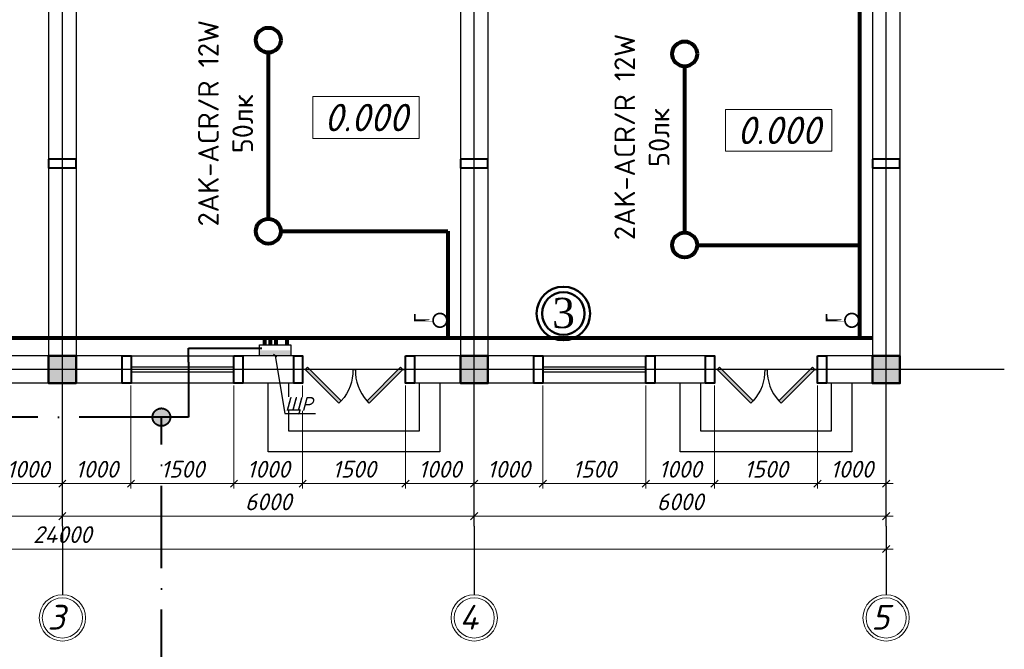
# Model space of a CAD drawing. Header units: millimetres. Extents: x 46223 to 365386, y 255195 to 690246.
# Tile 8 of 12: x 86443 to 100786, y 277208 to 286377. Entities that reach past the tile are written whole.
import ezdxf
from ezdxf import colors
from ezdxf.entities.mleader import LeaderData, LeaderLine
from ezdxf.enums import TextEntityAlignment as Align
from ezdxf.math import Vec2, Vec3

# ---------------------------------------------------------------- set-up
doc = ezdxf.new("R2010")
doc.units = ezdxf.units.MM
doc.linetypes.add('ACAD_ISO04W100', pattern=[30, 24, -3, 0, -3])
doc.linetypes.add('ACAD_ISO10W100', pattern=[18, 12, -3, 0, -3])
for name, color, linetype in [('kolonn', 7, 'Continuous'), ('os', 3, 'Continuous'), ('poz.oborud.', 29, 'Continuous')]:
    doc.layers.add(name, color=color, linetype=linetype)
for name, color, linetype, lineweight in [('Стена', 7, 'Continuous', 30), ('Фундамент', 133, 'Continuous', 50), ('Электрика', 1, 'Continuous', 50), ('ЭТО', 7, 'Continuous', 50), ('ЭТОООЖКИ ТОТОШКИ', 7, 'Continuous', 70)]:
    doc.layers.add(name, color=color, linetype=linetype, lineweight=lineweight)
doc.layers.add('ЭТО ОСвещение', color=255, linetype='Continuous', lineweight=30, plot=False)
doc.styles.add('GOST', font='isocpeur.ttf', dxfattribs={"oblique": 15})
doc.styles.add('ISOCPEUR', font='isocpeui.ttf')
doc.styles.add('RomanS', font='times.ttf')
doc.styles.get("Standard").update_dxf_attribs({"font": 'isocpeui.ttf'})
doc.styles.add('ЭТООЖКИ ТОТОШКИ', font='isocpeur.ttf')
doc.dimstyles.new('SHOH 100', dxfattribs={"dimscale": 0.7, "dimtxt": 350, "dimasz": 150, "dimexe": 100, "dimexo": 50, "dimgap": 125, "dimtad": 1, "dimdec": 0, "dimtxsty": 'GOST', "dimblk": 'OBLIQUE', "dimcen": 200, "dimdle": 150, "dimadec": 0, "dimazin": 0, "dimtfac": 1, "dimtdec": 0, "dimtmove": 0, "dimatfit": 3, "dimfxl": 100, "dimlwd": 9, "dimlwe": 9, "dimarcsym": 0})

# ---------------------------------------------------------------- blocks, each defined once
blk = doc.blocks.new('ghsdd')
at = {"ltscale": 50}
h = blk.add_hatch(color=256, dxfattribs=at)
h.paths.add_polyline_path([(0, 200), (-200, 200), (-200, 0), (0, 0)])
h.paths.add_polyline_path([(200, 0), (200, 200), (0, 200), (0, 0)])
h.paths.add_polyline_path([(0, 0), (-200, 0), (-200, -200), (0, -200)])
h.paths.add_polyline_path([(0, 0), (0, -200), (200, -200), (200, 0)])
at = {"lineweight": 0}
for p, q in [((0, -374), (0, 374)), ((-374, 0), (374, 0))]:
    blk.add_line(p, q, dxfattribs=at)
at = {"lineweight": 50, "ltscale": 50}
blk.add_lwpolyline([(200, 200), (200, -200), (-200, -200), (-200, 200), (200, 200)], dxfattribs=at)
blk = doc.blocks.new('jfgjhsdf')
blk.add_hatch(color=1).paths.add_polyline_path([(-593, 731), (-637, 687), (0, 50), (44, 94)])
at = {"color": 1}
for p, q in [((0, 1000), (0, 950)), ((0, 50), (0, 0))]:
    blk.add_line(p, q, dxfattribs=at)
blk.add_lwpolyline([(0, 50), (-637, 687), (-593, 731), (44, 94), (0, 50)], dxfattribs=at)
blk.add_arc((-33, 130), 821, 87.662, 132.9147, dxfattribs=at)
blk = doc.blocks.new('_Oblique')
at = {"color": 0, "linetype": 'ByBlock', "lineweight": -2}
blk.add_line((-0.5, -0.5), (0.5, 0.5), dxfattribs=at)
blk = doc.blocks.new('*D89')
at = {"color": 0, "lineweight": 9, "transparency": 16777216}
for p, q in [((87064, 279556), (87064, 279075)), ((80959, 279145), (87169, 279145)), ((81064, 279243), (81064, 279075))]:
    blk.add_line(p, q, dxfattribs=at)
at = {"layer": 'Defpoints', "color": 0, "transparency": 16777216}
for p in [(87064, 279591), (81064, 279278), (87064, 279145)]:
    blk.add_point(p, dxfattribs=at)
at = {"color": 0, "lineweight": 9, "transparency": 16777216, "xscale": 105, "yscale": 105, "zscale": 105, "rotation": 180}
blk.add_blockref('_Oblique', (81064, 279145), dxfattribs=at)
at = {"color": 0, "lineweight": 9, "transparency": 16777216, "xscale": 105, "yscale": 105, "zscale": 105}
blk.add_blockref('_Oblique', (87064, 279145), dxfattribs=at)
at = {"color": 0, "transparency": 16777216, "insert": (84064, 279355), "char_height": 245, "attachment_point": 5, "style": 'ISOCPEUR'}
blk.add_mtext('6000', dxfattribs=at)
blk = doc.blocks.new('*D90')
at = {"color": 0, "lineweight": 9, "transparency": 16777216}
for p, q in [((93064, 279835), (93064, 279075)), ((87064, 279556), (87064, 279075)), ((86959, 279145), (93169, 279145))]:
    blk.add_line(p, q, dxfattribs=at)
at = {"layer": 'Defpoints', "color": 0, "transparency": 16777216}
for p in [(93064, 279870), (87064, 279591), (93064, 279145)]:
    blk.add_point(p, dxfattribs=at)
at = {"color": 0, "lineweight": 9, "transparency": 16777216, "xscale": 105, "yscale": 105, "zscale": 105, "rotation": 180}
blk.add_blockref('_Oblique', (87064, 279145), dxfattribs=at)
at = {"color": 0, "lineweight": 9, "transparency": 16777216, "xscale": 105, "yscale": 105, "zscale": 105}
blk.add_blockref('_Oblique', (93064, 279145), dxfattribs=at)
at = {"color": 0, "transparency": 16777216, "insert": (90064, 279355), "char_height": 245, "attachment_point": 5, "style": 'ISOCPEUR'}
blk.add_mtext('6000', dxfattribs=at)
blk = doc.blocks.new('*D91')
at = {"color": 0, "lineweight": 9, "transparency": 16777216}
for p, q in [((93064, 279835), (93064, 279075)), ((99064, 279740), (99064, 279075)), ((92959, 279145), (99169, 279145))]:
    blk.add_line(p, q, dxfattribs=at)
at = {"layer": 'Defpoints', "color": 0, "transparency": 16777216}
for p in [(93064, 279870), (99064, 279775), (99064, 279145)]:
    blk.add_point(p, dxfattribs=at)
at = {"color": 0, "lineweight": 9, "transparency": 16777216, "xscale": 105, "yscale": 105, "zscale": 105, "rotation": 180}
blk.add_blockref('_Oblique', (93064, 279145), dxfattribs=at)
at = {"color": 0, "lineweight": 9, "transparency": 16777216, "xscale": 105, "yscale": 105, "zscale": 105}
blk.add_blockref('_Oblique', (99064, 279145), dxfattribs=at)
at = {"color": 0, "transparency": 16777216, "insert": (96064, 279355), "char_height": 245, "attachment_point": 5, "style": 'ISOCPEUR'}
blk.add_mtext('6000', dxfattribs=at)
blk = doc.blocks.new('*D92')
at = {"color": 0, "lineweight": 9, "transparency": 16777216}
for p, q in [((75064, 278537), (75064, 278738)), ((99064, 278537), (99064, 278738)), ((99169, 278668), (74959, 278668))]:
    blk.add_line(p, q, dxfattribs=at)
at = {"layer": 'Defpoints', "color": 0, "transparency": 16777216}
for p in [(75064, 278668), (75064, 278502), (99064, 278502)]:
    blk.add_point(p, dxfattribs=at)
at = {"color": 0, "lineweight": 9, "transparency": 16777216, "xscale": 105, "yscale": 105, "zscale": 105, "rotation": 180}
blk.add_blockref('_Oblique', (75064, 278668), dxfattribs=at)
at = {"color": 0, "lineweight": 9, "transparency": 16777216, "xscale": 105, "yscale": 105, "zscale": 105}
blk.add_blockref('_Oblique', (99064, 278668), dxfattribs=at)
at = {"color": 0, "transparency": 16777216, "insert": (87064, 278878), "char_height": 245, "attachment_point": 5, "style": 'ISOCPEUR'}
blk.add_mtext('24000', dxfattribs=at)
blk = doc.blocks.new('*D93')
at = {"color": 0, "lineweight": 9, "transparency": 16777216}
for p, q in [((98064, 281048), (98064, 279550)), ((99064, 281048), (99064, 279550)), ((99169, 279620), (97959, 279620))]:
    blk.add_line(p, q, dxfattribs=at)
at = {"layer": 'Defpoints', "color": 0, "transparency": 16777216}
for p in [(98064, 281083), (99064, 281083), (98064, 279620)]:
    blk.add_point(p, dxfattribs=at)
at = {"color": 0, "lineweight": 9, "transparency": 16777216, "xscale": 105, "yscale": 105, "zscale": 105, "rotation": 180}
blk.add_blockref('_Oblique', (98064, 279620), dxfattribs=at)
at = {"color": 0, "lineweight": 9, "transparency": 16777216, "xscale": 105, "yscale": 105, "zscale": 105}
blk.add_blockref('_Oblique', (99064, 279620), dxfattribs=at)
at = {"color": 0, "transparency": 16777216, "insert": (98564, 279830), "char_height": 245, "attachment_point": 5, "style": 'ISOCPEUR'}
blk.add_mtext('1000', dxfattribs=at)
blk = doc.blocks.new('*D94')
at = {"color": 0, "lineweight": 9, "transparency": 16777216}
for p, q in [((95564, 281048), (95564, 279550)), ((96564, 281048), (96564, 279550)), ((96669, 279620), (95459, 279620))]:
    blk.add_line(p, q, dxfattribs=at)
at = {"layer": 'Defpoints', "color": 0, "transparency": 16777216}
for p in [(95564, 281083), (96564, 281083), (95564, 279620)]:
    blk.add_point(p, dxfattribs=at)
at = {"color": 0, "lineweight": 9, "transparency": 16777216, "xscale": 105, "yscale": 105, "zscale": 105, "rotation": 180}
blk.add_blockref('_Oblique', (95564, 279620), dxfattribs=at)
at = {"color": 0, "lineweight": 9, "transparency": 16777216, "xscale": 105, "yscale": 105, "zscale": 105}
blk.add_blockref('_Oblique', (96564, 279620), dxfattribs=at)
at = {"color": 0, "transparency": 16777216, "insert": (96064, 279830), "char_height": 245, "attachment_point": 5, "style": 'ISOCPEUR'}
blk.add_mtext('1000', dxfattribs=at)
blk = doc.blocks.new('*D95')
at = {"color": 0, "lineweight": 9, "transparency": 16777216}
for p, q in [((94064, 281048), (94064, 279550)), ((95564, 281048), (95564, 279550)), ((95669, 279620), (93959, 279620))]:
    blk.add_line(p, q, dxfattribs=at)
at = {"layer": 'Defpoints', "color": 0, "transparency": 16777216}
for p in [(94064, 281083), (95564, 281083), (94064, 279620)]:
    blk.add_point(p, dxfattribs=at)
at = {"color": 0, "lineweight": 9, "transparency": 16777216, "xscale": 105, "yscale": 105, "zscale": 105, "rotation": 180}
blk.add_blockref('_Oblique', (94064, 279620), dxfattribs=at)
at = {"color": 0, "lineweight": 9, "transparency": 16777216, "xscale": 105, "yscale": 105, "zscale": 105}
blk.add_blockref('_Oblique', (95564, 279620), dxfattribs=at)
at = {"color": 0, "transparency": 16777216, "insert": (94814, 279830), "char_height": 245, "attachment_point": 5, "style": 'ISOCPEUR'}
blk.add_mtext('1500', dxfattribs=at)
blk = doc.blocks.new('*D96')
at = {"color": 0, "lineweight": 9, "transparency": 16777216}
for p, q in [((93064, 281048), (93064, 279550)), ((94064, 281048), (94064, 279550)), ((94169, 279620), (92959, 279620))]:
    blk.add_line(p, q, dxfattribs=at)
at = {"layer": 'Defpoints', "color": 0, "transparency": 16777216}
for p in [(93064, 281083), (94064, 281083), (93064, 279620)]:
    blk.add_point(p, dxfattribs=at)
at = {"color": 0, "lineweight": 9, "transparency": 16777216, "xscale": 105, "yscale": 105, "zscale": 105, "rotation": 180}
blk.add_blockref('_Oblique', (93064, 279620), dxfattribs=at)
at = {"color": 0, "lineweight": 9, "transparency": 16777216, "xscale": 105, "yscale": 105, "zscale": 105}
blk.add_blockref('_Oblique', (94064, 279620), dxfattribs=at)
at = {"color": 0, "transparency": 16777216, "insert": (93564, 279830), "char_height": 245, "attachment_point": 5, "style": 'ISOCPEUR'}
blk.add_mtext('1000', dxfattribs=at)
blk = doc.blocks.new('*D97')
at = {"color": 0, "lineweight": 9, "transparency": 16777216}
for p, q in [((92064, 281048), (92064, 279550)), ((93064, 281048), (93064, 279550)), ((93169, 279620), (91959, 279620))]:
    blk.add_line(p, q, dxfattribs=at)
at = {"layer": 'Defpoints', "color": 0, "transparency": 16777216}
for p in [(92064, 281083), (93064, 281083), (92064, 279620)]:
    blk.add_point(p, dxfattribs=at)
at = {"color": 0, "lineweight": 9, "transparency": 16777216, "xscale": 105, "yscale": 105, "zscale": 105, "rotation": 180}
blk.add_blockref('_Oblique', (92064, 279620), dxfattribs=at)
at = {"color": 0, "lineweight": 9, "transparency": 16777216, "xscale": 105, "yscale": 105, "zscale": 105}
blk.add_blockref('_Oblique', (93064, 279620), dxfattribs=at)
at = {"color": 0, "transparency": 16777216, "insert": (92564, 279830), "char_height": 245, "attachment_point": 5, "style": 'ISOCPEUR'}
blk.add_mtext('1000', dxfattribs=at)
blk = doc.blocks.new('*D98')
at = {"color": 0, "lineweight": 9, "transparency": 16777216}
for p, q in [((90564, 281048), (90564, 279550)), ((92064, 281048), (92064, 279550)), ((92169, 279620), (90459, 279620))]:
    blk.add_line(p, q, dxfattribs=at)
at = {"layer": 'Defpoints', "color": 0, "transparency": 16777216}
for p in [(90564, 281083), (92064, 281083), (90564, 279620)]:
    blk.add_point(p, dxfattribs=at)
at = {"color": 0, "lineweight": 9, "transparency": 16777216, "xscale": 105, "yscale": 105, "zscale": 105, "rotation": 180}
blk.add_blockref('_Oblique', (90564, 279620), dxfattribs=at)
at = {"color": 0, "lineweight": 9, "transparency": 16777216, "xscale": 105, "yscale": 105, "zscale": 105}
blk.add_blockref('_Oblique', (92064, 279620), dxfattribs=at)
at = {"color": 0, "transparency": 16777216, "insert": (91314, 279830), "char_height": 245, "attachment_point": 5, "style": 'ISOCPEUR'}
blk.add_mtext('1500', dxfattribs=at)
blk = doc.blocks.new('*D99')
at = {"color": 0, "lineweight": 9, "transparency": 16777216}
for p, q in [((89564, 281048), (89564, 279550)), ((90564, 281048), (90564, 279550)), ((90669, 279620), (89459, 279620))]:
    blk.add_line(p, q, dxfattribs=at)
at = {"layer": 'Defpoints', "color": 0, "transparency": 16777216}
for p in [(89564, 281083), (90564, 281083), (89564, 279620)]:
    blk.add_point(p, dxfattribs=at)
at = {"color": 0, "lineweight": 9, "transparency": 16777216, "xscale": 105, "yscale": 105, "zscale": 105, "rotation": 180}
blk.add_blockref('_Oblique', (89564, 279620), dxfattribs=at)
at = {"color": 0, "lineweight": 9, "transparency": 16777216, "xscale": 105, "yscale": 105, "zscale": 105}
blk.add_blockref('_Oblique', (90564, 279620), dxfattribs=at)
at = {"color": 0, "transparency": 16777216, "insert": (90064, 279830), "char_height": 245, "attachment_point": 5, "style": 'ISOCPEUR'}
blk.add_mtext('1000', dxfattribs=at)
blk = doc.blocks.new('*D100')
at = {"color": 0, "lineweight": 9, "transparency": 16777216}
for p, q in [((88064, 281048), (88064, 279550)), ((89564, 281048), (89564, 279550)), ((89669, 279620), (87959, 279620))]:
    blk.add_line(p, q, dxfattribs=at)
at = {"layer": 'Defpoints', "color": 0, "transparency": 16777216}
for p in [(88064, 281083), (89564, 281083), (88064, 279620)]:
    blk.add_point(p, dxfattribs=at)
at = {"color": 0, "lineweight": 9, "transparency": 16777216, "xscale": 105, "yscale": 105, "zscale": 105, "rotation": 180}
blk.add_blockref('_Oblique', (88064, 279620), dxfattribs=at)
at = {"color": 0, "lineweight": 9, "transparency": 16777216, "xscale": 105, "yscale": 105, "zscale": 105}
blk.add_blockref('_Oblique', (89564, 279620), dxfattribs=at)
at = {"color": 0, "transparency": 16777216, "insert": (88814, 279830), "char_height": 245, "attachment_point": 5, "style": 'ISOCPEUR'}
blk.add_mtext('1500', dxfattribs=at)
blk = doc.blocks.new('*D101')
at = {"color": 0, "lineweight": 9, "transparency": 16777216}
for p, q in [((87064, 281048), (87064, 279550)), ((88064, 281048), (88064, 279550)), ((88169, 279620), (86959, 279620))]:
    blk.add_line(p, q, dxfattribs=at)
at = {"layer": 'Defpoints', "color": 0, "transparency": 16777216}
for p in [(87064, 281083), (88064, 281083), (87064, 279620)]:
    blk.add_point(p, dxfattribs=at)
at = {"color": 0, "lineweight": 9, "transparency": 16777216, "xscale": 105, "yscale": 105, "zscale": 105, "rotation": 180}
blk.add_blockref('_Oblique', (87064, 279620), dxfattribs=at)
at = {"color": 0, "lineweight": 9, "transparency": 16777216, "xscale": 105, "yscale": 105, "zscale": 105}
blk.add_blockref('_Oblique', (88064, 279620), dxfattribs=at)
at = {"color": 0, "transparency": 16777216, "insert": (87564, 279830), "char_height": 245, "attachment_point": 5, "style": 'ISOCPEUR'}
blk.add_mtext('1000', dxfattribs=at)
blk = doc.blocks.new('*D102')
at = {"color": 0, "lineweight": 9, "transparency": 16777216}
for p, q in [((86064, 281048), (86064, 279550)), ((87064, 281048), (87064, 279550)), ((87169, 279620), (85959, 279620))]:
    blk.add_line(p, q, dxfattribs=at)
at = {"layer": 'Defpoints', "color": 0, "transparency": 16777216}
for p in [(86064, 281083), (87064, 281083), (86064, 279620)]:
    blk.add_point(p, dxfattribs=at)
at = {"color": 0, "lineweight": 9, "transparency": 16777216, "xscale": 105, "yscale": 105, "zscale": 105, "rotation": 180}
blk.add_blockref('_Oblique', (86064, 279620), dxfattribs=at)
at = {"color": 0, "lineweight": 9, "transparency": 16777216, "xscale": 105, "yscale": 105, "zscale": 105}
blk.add_blockref('_Oblique', (87064, 279620), dxfattribs=at)
at = {"color": 0, "transparency": 16777216, "insert": (86564, 279830), "char_height": 245, "attachment_point": 5, "style": 'ISOCPEUR'}
blk.add_mtext('1000', dxfattribs=at)
blk = doc.blocks.new('*D87')
at = {"color": 0, "lineweight": 9, "transparency": 16777216}
for p, q in [((96564, 280906), (96564, 279550)), ((98064, 280906), (98064, 279550)), ((98169, 279620), (96459, 279620))]:
    blk.add_line(p, q, dxfattribs=at)
at = {"layer": 'Defpoints', "color": 0, "transparency": 16777216}
for p in [(96564, 280941), (98064, 280941), (96564, 279620)]:
    blk.add_point(p, dxfattribs=at)
at = {"color": 0, "lineweight": 9, "transparency": 16777216, "xscale": 105, "yscale": 105, "zscale": 105, "rotation": 180}
blk.add_blockref('_Oblique', (96564, 279620), dxfattribs=at)
at = {"color": 0, "lineweight": 9, "transparency": 16777216, "xscale": 105, "yscale": 105, "zscale": 105}
blk.add_blockref('_Oblique', (98064, 279620), dxfattribs=at)
at = {"color": 0, "transparency": 16777216, "insert": (97314, 279830), "char_height": 245, "attachment_point": 5, "style": 'ISOCPEUR'}
blk.add_mtext('1500', dxfattribs=at)

msp = doc.modelspace()

# ---------------------------------------------------------------- hatches: boundary and pattern name
h = msp.add_hatch(color=1)
h.dxf.hatch_style = 1
h.paths.add_polyline_path([(89936, 281561.2), (89936, 281482.9), (90394.3, 281482.9), (90394.3, 281561.2)])
at = {"layer": 'Электрика', "linetype": 'ACAD_ISO10W100', "lineweight": 40, "ltscale": 100}
h = msp.add_hatch(color=2, dxfattribs=at)
h.dxf.hatch_style = 1
h.paths.add_polyline_path([(88415.7, 280679.3, 1), (88598.4, 280496.6, 1)])

# ---------------------------------------------------------------- linework, layer by layer
at = {"lineweight": 30}
for p, q in [((86864.4, 293082.6), (86864.4, 281482.6)), ((87264.4, 293082.6), (87264.4, 281482.6)), ((92864.4, 293082.6), (92864.4, 281482.6)), ((93264.4, 293082.6), (93264.4, 281482.6)), ((88064.4, 281482.6), (88064.4, 281082.6)), ((89564.4, 281482.6), (89564.4, 281082.6)), ((90564.4, 281482.6), (90564.4, 281082.6)), ((92064.4, 281482.6), (92064.4, 281082.6)), ((94064.4, 281482.6), (94064.4, 281082.6)), ((95564.4, 281482.6), (95564.4, 281082.6)), ((96564.4, 281482.6), (96564.4, 281082.6)), ((98064.4, 281482.6), (98064.4, 281082.6))]:
    msp.add_line(p, q, dxfattribs=at)
msp.add_line((89994.4, 281732.6), (89694.4, 281732.6))
at = {"color": 1}
for p, q in [((88064.4, 281482.6), (89564.4, 281482.6)), ((94064.4, 281482.6), (95564.4, 281482.6)), ((88064.4, 281322.6), (89564.4, 281322.6)), ((94064.4, 281322.6), (95564.4, 281322.6)), ((89564.4, 281242.6), (88064.4, 281242.6)), ((95564.4, 281242.6), (94064.4, 281242.6)), ((89564.4, 281082.6), (88064.4, 281082.6)), ((95564.4, 281082.6), (94064.4, 281082.6))]:
    msp.add_line(p, q, dxfattribs=at)
at = {"lineweight": 30}
for points in [[(98064.4, 293482.6), (99264.4, 293482.6), (99264.4, 281082.6), (98064.4, 281082.6)], [(98064.4, 293082.6), (98864.4, 293082.6), (98864.4, 281482.6), (98064.4, 281482.6)], [(88064.4, 281482.6), (86064.4, 281482.6)], [(90564.4, 281482.6), (89564.4, 281482.6)], [(94064.4, 281482.6), (92064.4, 281482.6)], [(96564.4, 281482.6), (95564.4, 281482.6)], [(88064.4, 281082.6), (86064.4, 281082.6)], [(90564.4, 281082.6), (89564.4, 281082.6)], [(94064.4, 281082.6), (92064.4, 281082.6)], [(96564.4, 281082.6), (95564.4, 281082.6)]]:
    msp.add_lwpolyline(points, dxfattribs=at)
at = {"color": 0, "lineweight": 25, "const_width": 25}
for points in [[(92664.4, 282000, -1), (92464.4, 281998), (92198.3, 281998.4), (92197.4, 282089.1), (92198.2, 282009.8), (92198.3, 281995.4), (92464.4, 281998, -1), (92664.4, 282000, -1.4460886)], [(98664.4, 282000, -1), (98464.4, 281998), (98198.3, 281998.4), (98197.4, 282089.1), (98198.2, 282009.8), (98198.3, 281995.4), (98464.4, 281998, -1), (98664.4, 282000, -1.4460886)]]:
    msp.add_lwpolyline(points, format="xyb", dxfattribs=at)
at = {"color": 7}
for points in [[(92564.4, 281082.6), (92564.4, 280082.6), (90064.4, 280082.6), (90064.4, 281082.6)], [(98564.4, 281082.6), (98564.4, 280082.6), (96064.4, 280082.6), (96064.4, 281082.6)]]:
    msp.add_lwpolyline(points, dxfattribs=at)
for points in [[(92264.4, 281082.6), (92264.4, 280382.6), (90364.4, 280382.6), (90364.4, 281082.6)], [(98264.4, 281082.6), (98264.4, 280382.6), (96364.4, 280382.6), (96364.4, 281082.6)]]:
    msp.add_lwpolyline(points)
at = {"color": 1, "lineweight": 50}
for radius in [390, 310]:
    msp.add_circle((94362.6, 282098.1), radius, dxfattribs=at)
at = {"layer": 'os', "color": 3, "linetype": 'ACAD_ISO04W100', "ltscale": 0.5}
for p, q in [((87064.4, 279002.1), (87064.4, 294851)), ((93064.4, 279002.1), (93064.4, 294851)), ((99064.4, 279002.1), (99064.4, 294851)), ((100786.1, 281282.6), (73430.7, 281282.6))]:
    msp.add_line(p, q, dxfattribs=at)
at = {"layer": 'os', "color": 0}
for p, q in [((87064.4, 279002.1), (87064.4, 278002.1)), ((93064.4, 279002.1), (93064.4, 278002.1)), ((99064.4, 279002.1), (99064.4, 278002.1))]:
    msp.add_line(p, q, dxfattribs=at)
at = {"layer": 'os', "color": 0, "lineweight": 0}
for centre, radius in [((87064.4, 277664.6), 337.5), ((93064.4, 277664.6), 337.5), ((99064.4, 277664.6), 337.5), ((87064.4, 277664.6), 292.5), ((93064.4, 277664.6), 292.5), ((99064.4, 277664.6), 292.5)]:
    msp.add_circle(centre, radius, dxfattribs=at)
at = {"layer": 'poz.oborud.', "color": 1}
msp.add_lwpolyline([(90394.3, 281482.6), (89936, 281482.6), (89936, 281639.9), (90394.3, 281639.9)], close=True, dxfattribs=at)
at = {"layer": 'poz.oborud.', "color": 1, "lineweight": 30}
msp.add_lwpolyline([(90394.3, 281482.6), (89936, 281482.6), (89936, 281639.9), (90394.3, 281639.9)], close=True, dxfattribs=at)
at = {"layer": 'Стена', "lineweight": 40, "ltscale": 15}
for points in [[(86864.4, 284347.5), (86864.4, 284217.5), (87264.4, 284217.5), (87264.4, 284347.5)], [(92864.4, 284347.5), (92864.4, 284217.5), (93264.4, 284217.5), (93264.4, 284347.5)], [(98864.4, 284347.5), (98864.4, 284217.5), (99264.4, 284217.5), (99264.4, 284347.5)], [(87934.4, 281482.6), (88064.4, 281482.6), (88064.4, 281082.6), (87934.4, 281082.6)], [(89564.4, 281482.6), (89694.4, 281482.6), (89694.4, 281082.6), (89564.4, 281082.6)], [(90434.4, 281482.6), (90564.4, 281482.6), (90564.4, 281082.6), (90434.4, 281082.6)], [(92064.4, 281482.6), (92194.4, 281482.6), (92194.4, 281082.6), (92064.4, 281082.6)], [(93934.4, 281482.6), (94064.4, 281482.6), (94064.4, 281082.6), (93934.4, 281082.6)], [(95564.4, 281482.6), (95694.4, 281482.6), (95694.4, 281082.6), (95564.4, 281082.6)], [(96434.4, 281482.6), (96564.4, 281482.6), (96564.4, 281082.6), (96434.4, 281082.6)], [(98064.4, 281482.6), (98194.4, 281482.6), (98194.4, 281082.6), (98064.4, 281082.6)]]:
    msp.add_lwpolyline(points, close=True, dxfattribs=at)
at = {"layer": 'Фундамент', "color": 0, "lineweight": 20}
for points in [[(90711.1, 285256.1), (92259.6, 285256.1), (92259.6, 284647.6), (90711.1, 284647.6), (90711.1, 285256.1)], [(96726.6, 285069.4), (98275.1, 285069.4), (98275.1, 284461), (96726.6, 284461), (96726.6, 285069.4)]]:
    msp.add_lwpolyline(points, dxfattribs=at)
at = {"layer": 'Электрика', "color": 2, "linetype": 'ACAD_ISO10W100', "lineweight": 40, "ltscale": 100}
for p, q in [((88903.8, 281386.9), (88903.8, 281594.5)), ((88903.8, 281594.5), (89969.4, 281594.5))]:
    msp.add_line(p, q, dxfattribs=at)
msp.add_lwpolyline([(88903.8, 281386.9), (88903.8, 280588), (88507, 280588)], dxfattribs=at)
msp.add_lwpolyline([(88507, 280588), (80507, 280588), (80507, 276588), (88507, 276588)], close=True, dxfattribs=at)
msp.add_circle((88507, 280588), 129.2, dxfattribs=at)
at = {"layer": 'ЭТО ОСвещение', "color": 3, "lineweight": 80}
for p, q in [((98678, 292641.1), (98678, 281744.9)), ((90064.4, 285897.2), (90064.4, 283476.6)), ((96129.3, 285697.2), (96129.3, 283276.6)), ((90246, 283295), (92678, 283295)), ((92678, 283295), (92678, 281744.9)), ((96311, 283095), (98678, 283095)), ((75264.4, 281744.9), (98864.4, 281744.9))]:
    msp.add_line(p, q, dxfattribs=at)
for points in [[(90010.2, 281744.9), (90010.2, 281639.9)], [(90091.6, 281744.9), (90091.6, 281639.9)], [(90172.9, 281744.9), (90172.9, 281639.9)], [(90335.7, 281744.9), (90335.7, 281639.9)]]:
    msp.add_lwpolyline(points, dxfattribs=at)
at = {"layer": 'ЭТО ОСвещение', "color": 5, "lineweight": 80}
for centre in [(90064.4, 286078.9), (96129.3, 285878.9), (90064.4, 283295), (96129.3, 283095)]:
    msp.add_circle(centre, 181.6, dxfattribs=at)

# ---------------------------------------------------------------- block references
at = {"yscale": 0.769230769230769, "zscale": 0.769230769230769}
for p, xscale, rotation in [((90564.4, 281282.6), -0.769230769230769, 270), ((92064.4, 281282.6), 0.769230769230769, 90), ((96564.4, 281282.6), -0.769230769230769, 270), ((98064.4, 281282.6), 0.769230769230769, 90)]:
    msp.add_blockref('jfgjhsdf', p, dxfattribs=dict(at, xscale=xscale, rotation=rotation))
at = {"layer": 'kolonn'}
for p in [(87064.4, 281282.6), (93064.4, 281282.6), (99064.4, 281282.6)]:
    msp.add_blockref('ghsdd', p, dxfattribs=at)

# ---------------------------------------------------------------- texts
at = {"color": 1, "style": 'RomanS'}
msp.add_text('3', height=440, dxfattribs=at).set_placement((94199.4, 281886.3))
at = {"ltscale": 50}
for s, p in [('3', (86848, 277494.4)), ('4', (92848, 277494.4)), ('5', (98848, 277494.4))]:
    msp.add_text(s, height=360, dxfattribs=at).set_placement(p)
at = {"layer": 'Фундамент', "color": 0, "lineweight": 20}
for p in [(91485.3, 284951.9), (97500.8, 284765.2)]:
    msp.add_text('0.000', height=400, dxfattribs=at).set_placement(p, align=Align.MIDDLE_CENTER)
at = {"layer": 'ЭТО', "color": 1, "char_height": 300, "width": 3449.536, "attachment_point": 1, "rotation": 90, "style": 'ЭТООЖКИ ТОТОШКИ'}
for insert in [(89041.7, 283097.1), (95106.6, 282897.1)]:
    msp.add_mtext('\\pi269.7679;2AK-ACR/R 12W\\P\\pi1334.7679;50лк', dxfattribs=dict(at, insert=insert))

# ---------------------------------------------------------------- dimensions: what is measured, and where the dimension line sits
at = {"color": 7}
for base, p1, p2, picture, middle in [((86064.4, 279620.4), (87064.4, 281082.6), (86064.4, 281082.6), '*D102', (86564.4, 279830.4)), ((87064.4, 279620.4), (88064.4, 281082.6), (87064.4, 281082.6), '*D101', (87564.4, 279830.4)), ((88064.4, 279620.4), (89564.4, 281082.6), (88064.4, 281082.6), '*D100', (88814.4, 279830.4)), ((89564.4, 279620.4), (90564.4, 281082.6), (89564.4, 281082.6), '*D99', (90064.4, 279830.4)), ((90564.4, 279620.4), (92064.4, 281082.6), (90564.4, 281082.6), '*D98', (91314.4, 279830.4)), ((92064.4, 279620.4), (93064.4, 281082.6), (92064.4, 281082.6), '*D97', (92564.4, 279830.4)), ((93064.4, 279620.4), (94064.4, 281082.6), (93064.4, 281082.6), '*D96', (93564.4, 279830.4)), ((94064.4, 279620.4), (95564.4, 281082.6), (94064.4, 281082.6), '*D95', (94814.4, 279830.4)), ((95564.4, 279620.4), (96564.4, 281082.6), (95564.4, 281082.6), '*D94', (96064.4, 279830.4)), ((98064.4, 279620.4), (99064.4, 281082.6), (98064.4, 281082.6), '*D93', (98564.4, 279830.4)), ((96564.4, 279620.4), (98064.4, 280940.6), (96564.4, 280940.6), '*D87', (97314.4, 279830.4)), ((93064.4, 279145.3), (87064.4, 279590.9), (93064.4, 279869.7), '*D90', (90064.4, 279355.3)), ((99064.4, 279145.3), (93064.4, 279869.7), (99064.4, 279775.3), '*D91', (96064.4, 279355.3)), ((87064.4, 279145.3), (81064.4, 279278.1), (87064.4, 279590.9), '*D89', (84064.4, 279355.3)), ((75064.4, 278668), (99064.4, 278502.1), (75064.4, 278502.1), '*D92', (87064.4, 278878))]:
    dim = msp.add_linear_dim(base=base, p1=p1, p2=p2, dimstyle='SHOH 100', override={"dimtxsty": 'ISOCPEUR'}, dxfattribs=at)
    dim.commit()
    dim.dimension.update_dxf_attribs({"geometry": picture, "text_midpoint": middle})

# ---------------------------------------------------------------- next in the draw order: leaders
at = {"layer": 'ЭТОООЖКИ ТОТОШКИ', "color": 1}
ml = msp.add_multileader_mtext('Standard', dxfattribs=at)
ml.set_content('{\\fISOCPEUR|b0|i1|c204|p34;ЩР}', color=1, style='ЭТООЖКИ ТОТОШКИ')
ml.set_leader_properties(lineweight=25)
ml.set_arrow_properties(name='OBLIQUE')
ml.build(insert=Vec2(0, 0))
ml.multileader.update_dxf_attribs({"text_left_attachment_type": 6, "text_right_attachment_type": 6, "dogleg_length": 0.36, "arrow_head_size": 40})
ctx = ml.context
ctx.base_point, ctx.char_height, ctx.arrow_head_size, ctx.plane_origin = Vec3(90304, 280641.2), 200, 40, Vec3(92257.8, 279408.9)
ctx.left_attachment, ctx.right_attachment = 6, 6
notes = []
notes.append((ctx, [(0, (1, 1, 0), (90303.7, 280641.2), (1, 0), 0.36, [(0, [(90165.1, 281482.6)], 0, [])])]))
ctx.mtext.insert, ctx.mtext.flow_direction = Vec3(90306, 280881.2), 5
ctx.mtext.has_bg_fill, ctx.mtext.bg_color, ctx.mtext.bg_scale_factor, ctx.mtext.bg_transparency, ctx.mtext.use_window_bg_color = 1, -1073741824, 1, 0, 1
for ctx, leaders in notes:
    for number, flags, end, landing, length, lines in leaders:
        leader = LeaderData()
        leader.index, (leader.has_last_leader_line, leader.has_dogleg_vector, leader.attachment_direction) = number, flags
        leader.last_leader_point, leader.dogleg_vector, leader.dogleg_length = Vec3(end), Vec3(landing), length
        for number, points, colour, breaks in lines:
            line = LeaderLine()
            line.index, line.vertices, line.color, line.breaks = number, Vec3.list(points), colors.encode_raw_color(colour), breaks
            leader.lines.append(line)
        ctx.leaders.append(leader)

doc.saveas('drawing.dxf')
